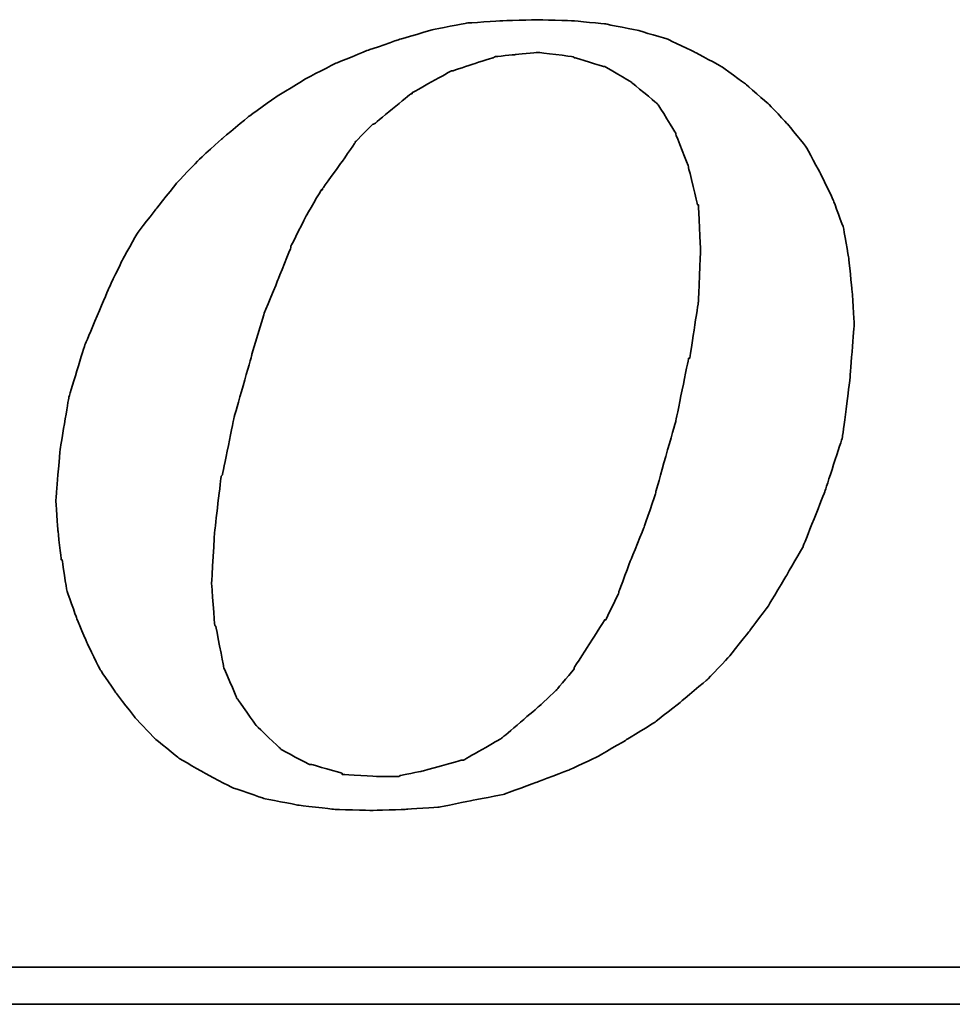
# Model space of a CAD drawing. Header units: millimetres. Extents: x 918 to 1155, y 75 to 164.
# Tile 38 of 56: x 1092.23 to 1094.83, y 95.8 to 98.55. Entities that reach past the tile are written whole.
import ezdxf

# ---------------------------------------------------------------- set-up
doc = ezdxf.new("R2010")
doc.units = ezdxf.units.MM
doc.header["$LTSCALE"] = 0.15
doc.layers.add('DIM', color=4, linetype='CONTINUOUS')
doc.layers.add('layer 1', color=7, linetype='CONTINUOUS')

# ---------------------------------------------------------------- blocks, each defined once
blk = doc.blocks.new('TBI MOTION logo(完整正式版)')
at = {"layer": 'layer 1', "color": 22, "lineweight": 35}
for points, knots in [([(-11.34375, -6.98375), (-11.34375, -6.98375), (-10.91375, -7.43875), (-10.91375, -7.43875), (-10.91375, -7.43875), (-10.91375, -7.43875), (-10.38625, -7.87125), (-10.38625, -7.87125), (-10.38625, -7.87125), (-10.38625, -7.87125), (-9.81125, -8.20375), (-9.81125, -8.20375), (-9.81125, -8.20375), (-9.81125, -8.20375), (-9.21125, -8.51875), (-9.21125, -8.51875), (-9.21125, -8.51875), (-9.21125, -8.51875), (-8.51625, -8.75875), (-8.51625, -8.75875), (-8.51625, -8.75875), (-8.51625, -8.75875), (-7.77125, -8.90375), (-7.77125, -8.90375), (-7.77125, -8.90375), (-7.77125, -8.90375), (-6.97875, -8.99875), (-6.97875, -8.99875), (-6.97875, -8.99875), (-6.97875, -8.99875), (-6.14125, -9.02375), (-6.14125, -9.02375), (-6.14125, -9.02375), (-6.14125, -9.02375), (-5.37125, -8.99875), (-5.37125, -8.99875), (-5.37125, -8.99875), (-5.37125, -8.99875), (-4.65375, -8.94875), (-4.65375, -8.94875), (-4.65375, -8.94875), (-4.65375, -8.94875), (-3.93375, -8.80625), (-3.93375, -8.80625), (-3.93375, -8.80625), (-3.93375, -8.80625), (-3.21375, -8.66375), (-3.21375, -8.66375), (-3.21375, -8.66375), (-3.21375, -8.66375), (-2.49375, -8.39875), (-2.49375, -8.39875), (-2.49375, -8.39875), (-2.49375, -8.39875), (-1.79875, -8.13375), (-1.79875, -8.13375), (-1.79875, -8.13375), (-1.79875, -8.13375), (-1.17375, -7.84375), (-1.17375, -7.84375), (-1.17375, -7.84375), (-1.17375, -7.84375), (-0.52375, -7.46375), (-0.52375, -7.46375), (-0.52375, -7.46375), (-0.52375, -7.46375), (0.10124, -7.07875), (0.10124, -7.07875), (0.10124, -7.07875), (0.10124, -7.07875), (0.67625, -6.62375), (0.67625, -6.62375), (0.67625, -6.62375), (0.67625, -6.62375), (1.24874, -6.14375), (1.24874, -6.14375), (1.24874, -6.14375), (1.24874, -6.14375), (1.72874, -5.64125), (1.72874, -5.64125), (1.72874, -5.64125), (1.72874, -5.64125), (2.18624, -5.06375), (2.18624, -5.06375), (2.18624, -5.06375), (2.18624, -5.06375), (2.61625, -4.48874), (2.61625, -4.48874), (2.61625, -4.48874), (2.61625, -4.48874), (3.00125, -3.83874), (3.00125, -3.83874), (3.00125, -3.83874), (3.00125, -3.83874), (3.36124, -3.21374), (3.36124, -3.21374), (3.36124, -3.21374), (3.36124, -3.21374), (3.84374, -1.99125), (3.84374, -1.99125), (3.84374, -1.99125), (3.84374, -1.99125), (4.22625, -0.81875), (4.22625, -0.81875), (4.22625, -0.81875), (4.22625, -0.81875), (4.39125, 0.45624), (4.39125, 0.45624), (4.39125, 0.45624), (4.39125, 0.45624), (4.48874, 1.70124), (4.48874, 1.70124), (4.48874, 1.70124), (4.48874, 1.70124), (4.43874, 2.44625), (4.43874, 2.44625), (4.43874, 2.44625), (4.43874, 2.44625), (4.36874, 3.14125), (4.36874, 3.14125), (4.36874, 3.14125), (4.36874, 3.14125), (4.25125, 3.81125), (4.25125, 3.81125), (4.25125, 3.81125), (4.25125, 3.81125), (4.03124, 4.41125), (4.03124, 4.41125), (4.03124, 4.41125), (4.03124, 4.41125), (3.74374, 5.01125), (3.74374, 5.01125), (3.74374, 5.01125), (3.74374, 5.01125), (3.43124, 5.58875), (3.43124, 5.58875), (3.43124, 5.58875), (3.43124, 5.58875), (3.02625, 6.09125), (3.02625, 6.09125), (3.02625, 6.09125), (3.02625, 6.09125), (2.59374, 6.54875), (2.59374, 6.54875), (2.59374, 6.54875), (2.59374, 6.54875), (2.09124, 6.98125), (2.09124, 6.98125), (2.09124, 6.98125), (2.09124, 6.98125), (1.56124, 7.36625), (1.56124, 7.36625), (1.56124, 7.36625), (1.56124, 7.36625), (0.98624, 7.67625), (0.98624, 7.67625), (0.98624, 7.67625), (0.98624, 7.67625), (0.38624, 7.96375), (0.38624, 7.96375), (0.38624, 7.96375), (0.38624, 7.96375), (-0.25875, 8.15625), (-0.25875, 8.15625), (-0.25875, 8.15625), (-0.25875, 8.15625), (-0.98125, 8.30125), (-0.98125, 8.30125), (-0.98125, 8.30125), (-0.98125, 8.30125), (-1.70124, 8.37125), (-1.70124, 8.37125), (-1.70124, 8.37125), (-1.70124, 8.37125), (-2.49375, 8.39624), (-2.49375, 8.39624), (-2.49375, 8.39624), (-2.49375, 8.39624), (-3.28625, 8.37125), (-3.28625, 8.37125), (-3.28625, 8.37125), (-3.28625, 8.37125), (-4.05125, 8.32125), (-4.05125, 8.32125), (-4.05125, 8.32125), (-4.05125, 8.32125), (-4.77375, 8.18125), (-4.77375, 8.18125), (-4.77375, 8.18125), (-4.77375, 8.18125), (-5.51625, 7.96375), (-5.51625, 7.96375), (-5.51625, 7.96375), (-5.51625, 7.96375), (-6.21125, 7.72625), (-6.21125, 7.72625), (-6.21125, 7.72625), (-6.21125, 7.72625), (-6.92875, 7.43625), (-6.92875, 7.43625), (-6.92875, 7.43625), (-6.92875, 7.43625), (-7.57875, 7.10125), (-7.57875, 7.10125), (-7.57875, 7.10125), (-7.57875, 7.10125), (-8.24875, 6.69125), (-8.24875, 6.69125), (-8.24875, 6.69125), (-8.24875, 6.69125), (-8.84875, 6.26125), (-8.84875, 6.26125), (-8.84875, 6.26125), (-8.84875, 6.26125), (-9.42625, 5.78125), (-9.42625, 5.78125), (-9.42625, 5.78125), (-9.42625, 5.78125), (-9.95375, 5.30125), (-9.95375, 5.30125), (-9.95375, 5.30125), (-9.95375, 5.30125), (-10.43375, 4.79624), (-10.43375, 4.79624), (-10.43375, 4.79624), (-10.43375, 4.79624), (-10.88875, 4.22125), (-10.88875, 4.22125), (-10.88875, 4.22125), (-10.88875, 4.22125), (-11.29875, 3.69375), (-11.29875, 3.69375), (-11.29875, 3.69375), (-11.29875, 3.69375), (-11.63375, 3.09125), (-11.63375, 3.09125), (-11.63375, 3.09125), (-11.63375, 3.09125), (-11.91875, 2.49625), (-11.91875, 2.49625), (-11.91875, 2.49625), (-11.91875, 2.49625), (-12.44875, 1.24625), (-12.44875, 1.24625), (-12.44875, 1.24625), (-12.44875, 1.24625), (-12.80875, 0.06874), (-12.80875, 0.06874), (-12.80875, 0.06874), (-12.80875, 0.06874), (-12.99875, -1.07875), (-12.99875, -1.07875), (-12.99875, -1.07875), (-12.99875, -1.07875), (-13.09375, -2.18375), (-13.09375, -2.18375), (-13.09375, -2.18375), (-13.09375, -2.18375), (-13.04875, -2.85375), (-13.04875, -2.85375), (-13.04875, -2.85375), (-13.04875, -2.85375), (-12.97375, -3.50375), (-12.97375, -3.50375), (-12.97375, -3.50375), (-12.97375, -3.50375), (-12.95375, -3.50375), (-12.95375, -3.50375), (-12.95375, -3.50375), (-12.95375, -3.50375), (-12.85375, -4.17375), (-12.85375, -4.17375), (-12.85375, -4.17375), (-12.85375, -4.17375), (-12.63875, -4.77624), (-12.63875, -4.77624), (-12.63875, -4.77624), (-12.63875, -4.77624), (-12.39875, -5.35125), (-12.39875, -5.35125), (-12.39875, -5.35125), (-12.39875, -5.35125), (-12.11375, -5.92875), (-12.11375, -5.92875), (-12.11375, -5.92875), (-12.11375, -5.92875), (-11.75375, -6.45375), (-11.75375, -6.45375), (-11.75375, -6.45375), (-11.75375, -6.45375), (-11.34375, -6.98375), (-11.34375, -6.98375)], [0, 0, 0, 0, 0.01369863, 0.01369863, 0.01369863, 0.01369864, 0.02739726, 0.02739726, 0.02739726, 0.02739727, 0.04109589, 0.04109589, 0.04109589, 0.0410959, 0.05479452, 0.05479452, 0.05479452, 0.05479453, 0.06849315, 0.06849315, 0.06849315, 0.06849316, 0.08219178, 0.08219178, 0.08219178, 0.08219179, 0.09589041, 0.09589041, 0.09589041, 0.09589042, 0.10958904, 0.10958904, 0.10958904, 0.10958905, 0.12328767, 0.12328767, 0.12328767, 0.12328768, 0.1369863, 0.1369863, 0.1369863, 0.13698631, 0.15068493, 0.15068493, 0.15068493, 0.15068494, 0.16438356, 0.16438356, 0.16438356, 0.16438357, 0.17808219, 0.17808219, 0.17808219, 0.1780822, 0.19178082, 0.19178082, 0.19178082, 0.19178083, 0.20547945, 0.20547945, 0.20547945, 0.20547946, 0.21917808, 0.21917808, 0.21917808, 0.21917809, 0.23287671, 0.23287671, 0.23287671, 0.23287672, 0.24657534, 0.24657534, 0.24657534, 0.24657535, 0.26027397, 0.26027397, 0.26027397, 0.26027398, 0.2739726, 0.2739726, 0.2739726, 0.27397261, 0.28767123, 0.28767123, 0.28767123, 0.28767124, 0.30136986, 0.30136986, 0.30136986, 0.30136987, 0.31506849, 0.31506849, 0.31506849, 0.3150685, 0.32876712, 0.32876712, 0.32876712, 0.32876713, 0.34246575, 0.34246575, 0.34246575, 0.34246576, 0.35616438, 0.35616438, 0.35616438, 0.35616439, 0.36986301, 0.36986301, 0.36986301, 0.36986302, 0.38356164, 0.38356164, 0.38356164, 0.38356165, 0.39726027, 0.39726027, 0.39726027, 0.39726028, 0.4109589, 0.4109589, 0.4109589, 0.41095891, 0.42465753, 0.42465753, 0.42465753, 0.42465754, 0.43835616, 0.43835616, 0.43835616, 0.43835617, 0.45205479, 0.45205479, 0.45205479, 0.4520548, 0.46575342, 0.46575342, 0.46575342, 0.46575343, 0.47945205, 0.47945205, 0.47945205, 0.47945206, 0.49315068, 0.49315068, 0.49315068, 0.49315069, 0.50684932, 0.50684932, 0.50684932, 0.50684933, 0.52054795, 0.52054795, 0.52054795, 0.52054796, 0.53424658, 0.53424658, 0.53424658, 0.53424659, 0.54794521, 0.54794521, 0.54794521, 0.54794522, 0.56164384, 0.56164384, 0.56164384, 0.56164385, 0.57534247, 0.57534247, 0.57534247, 0.57534248, 0.5890411, 0.5890411, 0.5890411, 0.58904111, 0.60273973, 0.60273973, 0.60273973, 0.60273974, 0.61643836, 0.61643836, 0.61643836, 0.61643837, 0.63013699, 0.63013699, 0.63013699, 0.630137, 0.64383562, 0.64383562, 0.64383562, 0.64383563, 0.65753425, 0.65753425, 0.65753425, 0.65753426, 0.67123288, 0.67123288, 0.67123288, 0.67123289, 0.68493151, 0.68493151, 0.68493151, 0.68493152, 0.69863014, 0.69863014, 0.69863014, 0.69863015, 0.71232877, 0.71232877, 0.71232877, 0.71232878, 0.7260274, 0.7260274, 0.7260274, 0.72602741, 0.73972603, 0.73972603, 0.73972603, 0.73972604, 0.75342466, 0.75342466, 0.75342466, 0.75342467, 0.76712329, 0.76712329, 0.76712329, 0.7671233, 0.78082192, 0.78082192, 0.78082192, 0.78082193, 0.79452055, 0.79452055, 0.79452055, 0.79452056, 0.80821918, 0.80821918, 0.80821918, 0.80821919, 0.82191781, 0.82191781, 0.82191781, 0.82191782, 0.83561644, 0.83561644, 0.83561644, 0.83561645, 0.84931507, 0.84931507, 0.84931507, 0.84931508, 0.8630137, 0.8630137, 0.8630137, 0.86301371, 0.87671233, 0.87671233, 0.87671233, 0.87671234, 0.89041096, 0.89041096, 0.89041096, 0.89041097, 0.90410959, 0.90410959, 0.90410959, 0.9041096, 0.91780822, 0.91780822, 0.91780822, 0.91780823, 0.93150685, 0.93150685, 0.93150685, 0.93150686, 0.94520548, 0.94520548, 0.94520548, 0.94520549, 0.95890411, 0.95890411, 0.95890411, 0.95890412, 0.97260274, 0.97260274, 0.97260274, 0.97260275, 0.98630137, 0.98630137, 0.98630137, 0.98630138, 1, 1, 1, 1]), ([(-8.77875, 1.03124), (-8.77875, 1.03124), (-8.51625, 1.89625), (-8.51625, 1.89625), (-8.51625, 1.89625), (-8.51625, 1.89625), (-8.20375, 2.66375), (-8.20375, 2.66375), (-8.20375, 2.66375), (-8.20375, 2.66375), (-7.91625, 3.38125), (-7.91625, 3.38125), (-7.91625, 3.38125), (-7.91625, 3.38125), (-7.91625, 3.40624), (-7.91625, 3.40624), (-7.91625, 3.40624), (-7.91625, 3.40624), (-7.57875, 4.07624), (-7.57875, 4.07624), (-7.57875, 4.07624), (-7.57875, 4.07624), (-7.24375, 4.65125), (-7.24375, 4.65125), (-7.24375, 4.65125), (-7.24375, 4.65125), (-7.21875, 4.65125), (-7.21875, 4.65125), (-7.21875, 4.65125), (-7.21875, 4.65125), (-7.21875, 4.67624), (-7.21875, 4.67624), (-7.21875, 4.67624), (-7.21875, 4.67624), (-6.83625, 5.20375), (-6.83625, 5.20375), (-6.83625, 5.20375), (-6.83625, 5.20375), (-6.49875, 5.68625), (-6.49875, 5.68625), (-6.49875, 5.68625), (-6.49875, 5.68625), (-6.49875, 5.70625), (-6.49875, 5.70625), (-6.49875, 5.70625), (-6.49875, 5.70625), (-6.11625, 6.09125), (-6.11625, 6.09125), (-6.11625, 6.09125), (-6.11625, 6.09125), (-6.09125, 6.09125), (-6.09125, 6.09125), (-6.09125, 6.09125), (-6.09125, 6.09125), (-5.27375, 6.76625), (-5.27375, 6.76625), (-5.27375, 6.76625), (-5.27375, 6.76625), (-5.24875, 6.76625), (-5.24875, 6.76625), (-5.24875, 6.76625), (-5.24875, 6.76625), (-5.24875, 6.78625), (-5.24875, 6.78625), (-5.24875, 6.78625), (-5.24875, 6.78625), (-4.38875, 7.26624), (-4.38875, 7.26624), (-4.38875, 7.26624), (-4.38875, 7.26624), (-4.36125, 7.26624), (-4.36125, 7.26624), (-4.36125, 7.26624), (-4.36125, 7.26624), (-3.93375, 7.41125), (-3.93375, 7.41125), (-3.93375, 7.41125), (-3.93375, 7.41125), (-3.47375, 7.55625), (-3.47375, 7.55625), (-3.47375, 7.55625), (-3.47375, 7.55625), (-3.45375, 7.55625), (-3.45375, 7.55625), (-3.45375, 7.55625), (-3.45375, 7.55625), (-3.42875, 7.58124), (-3.42875, 7.58124), (-3.42875, 7.58124), (-3.42875, 7.58124), (-2.97375, 7.62625), (-2.97375, 7.62625), (-2.97375, 7.62625), (-2.97375, 7.62625), (-2.49375, 7.67625), (-2.49375, 7.67625), (-2.49375, 7.67625), (-2.49375, 7.67625), (-2.46875, 7.67625), (-2.46875, 7.67625), (-2.46875, 7.67625), (-2.46875, 7.67625), (-1.70124, 7.58124), (-1.70124, 7.58124), (-1.70124, 7.58124), (-1.70124, 7.58124), (-1.67875, 7.55625), (-1.67875, 7.55625), (-1.67875, 7.55625), (-1.67875, 7.55625), (-1.65375, 7.55625), (-1.65375, 7.55625), (-1.65375, 7.55625), (-1.65375, 7.55625), (-1.03125, 7.36625), (-1.03125, 7.36625), (-1.03125, 7.36625), (-1.03125, 7.36625), (-1.00625, 7.36625), (-1.00625, 7.36625), (-1.00625, 7.36625), (-1.00625, 7.36625), (-0.43124, 7.02624), (-0.43124, 7.02624), (-0.43124, 7.02624), (-0.43124, 7.02624), (-0.40625, 7.00624), (-0.40625, 7.00624), (-0.40625, 7.00624), (-0.40625, 7.00624), (0.12124, 6.57124), (0.12124, 6.57124), (0.12124, 6.57124), (0.12124, 6.57124), (0.14624, 6.54875), (0.14624, 6.54875), (0.14624, 6.54875), (0.14624, 6.54875), (0.17124, 6.52375), (0.17124, 6.52375), (0.17124, 6.52375), (0.17124, 6.52375), (0.55625, 5.89875), (0.55625, 5.89875), (0.55625, 5.89875), (0.55625, 5.89875), (0.55625, 5.87625), (0.55625, 5.87625), (0.55625, 5.87625), (0.55625, 5.87625), (0.84124, 5.15625), (0.84124, 5.15625), (0.84124, 5.15625), (0.84124, 5.15625), (0.84124, 5.13125), (0.84124, 5.13125), (0.84124, 5.13125), (0.84124, 5.13125), (1.03624, 4.31875), (1.03624, 4.31875), (1.03624, 4.31875), (1.03624, 4.31875), (1.05624, 4.31875), (1.05624, 4.31875), (1.05624, 4.31875), (1.05624, 4.31875), (1.05624, 4.29125), (1.05624, 4.29125), (1.05624, 4.29125), (1.05624, 4.29125), (1.10625, 3.33125), (1.10625, 3.33125), (1.10625, 3.33125), (1.10625, 3.33125), (1.10625, 3.30875), (1.10625, 3.30875), (1.10625, 3.30875), (1.10625, 3.30875), (1.05624, 2.20624), (1.05624, 2.20624), (1.05624, 2.20624), (1.05624, 2.20624), (1.05624, 2.18124), (1.05624, 2.18124), (1.05624, 2.18124), (1.05624, 2.18124), (0.86624, 0.93624), (0.86624, 0.93624), (0.86624, 0.93624), (0.86624, 0.93624), (0.84124, 0.93624), (0.84124, 0.93624), (0.84124, 0.93624), (0.84124, 0.93624), (0.55625, -0.45874), (0.55625, -0.45874), (0.55625, -0.45874), (0.55625, -0.45874), (0.12124, -1.99125), (0.12124, -1.99125), (0.12124, -1.99125), (0.12124, -1.99125), (0.12124, -2.01874), (0.12124, -2.01874), (0.12124, -2.01874), (0.12124, -2.01874), (-0.13874, -2.78375), (-0.13874, -2.78375), (-0.13874, -2.78375), (-0.13874, -2.78375), (-0.43124, -3.50375), (-0.43124, -3.50375), (-0.43124, -3.50375), (-0.43124, -3.50375), (-0.69375, -4.19875), (-0.69375, -4.19875), (-0.69375, -4.19875), (-0.69375, -4.19875), (-0.69375, -4.22375), (-0.69375, -4.22375), (-0.69375, -4.22375), (-0.69375, -4.22375), (-0.98125, -4.82374), (-0.98125, -4.82374), (-0.98125, -4.82374), (-0.98125, -4.82374), (-1.00625, -4.82374), (-1.00625, -4.82374), (-1.00625, -4.82374), (-1.00625, -4.82374), (-1.33875, -5.35125), (-1.33875, -5.35125), (-1.33875, -5.35125), (-1.33875, -5.35125), (-1.67875, -5.87875), (-1.67875, -5.87875), (-1.67875, -5.87875), (-1.67875, -5.87875), (-1.67875, -5.90375), (-1.67875, -5.90375), (-1.67875, -5.90375), (-1.67875, -5.90375), (-2.05875, -6.35875), (-2.05875, -6.35875), (-2.05875, -6.35875), (-2.05875, -6.35875), (-2.08375, -6.38375), (-2.08375, -6.38375), (-2.08375, -6.38375), (-2.08375, -6.38375), (-2.46875, -6.74375), (-2.46875, -6.74375), (-2.46875, -6.74375), (-2.46875, -6.74375), (-3.25875, -7.41625), (-3.25875, -7.41625), (-3.25875, -7.41625), (-3.25875, -7.41625), (-3.28625, -7.43875), (-3.28625, -7.43875), (-3.28625, -7.43875), (-3.28625, -7.43875), (-4.12375, -7.91875), (-4.12375, -7.91875), (-4.12375, -7.91875), (-4.12375, -7.91875), (-4.14875, -7.91875), (-4.14875, -7.91875), (-4.14875, -7.91875), (-4.14875, -7.91875), (-4.17125, -7.91875), (-4.17125, -7.91875), (-4.17125, -7.91875), (-4.17125, -7.91875), (-5.03375, -8.15875), (-5.03375, -8.15875), (-5.03375, -8.15875), (-5.03375, -8.15875), (-5.51625, -8.25625), (-5.51625, -8.25625), (-5.51625, -8.25625), (-5.51625, -8.25625), (-5.54125, -8.27875), (-5.54125, -8.27875), (-5.54125, -8.27875), (-5.54125, -8.27875), (-5.56375, -8.27875), (-5.56375, -8.27875), (-5.56375, -8.27875), (-5.56375, -8.27875), (-5.99625, -8.27875), (-5.99625, -8.27875), (-5.99625, -8.27875), (-5.99625, -8.27875), (-6.76375, -8.23125), (-6.76375, -8.23125), (-6.76375, -8.23125), (-6.76375, -8.23125), (-6.78875, -8.23125), (-6.78875, -8.23125), (-6.78875, -8.23125), (-6.78875, -8.23125), (-6.78875, -8.20375), (-6.78875, -8.20375), (-6.78875, -8.20375), (-6.78875, -8.20375), (-7.45875, -8.01375), (-7.45875, -8.01375), (-7.45875, -8.01375), (-7.45875, -8.01375), (-7.48375, -8.01375), (-7.48375, -8.01375), (-7.48375, -8.01375), (-7.48375, -8.01375), (-7.50875, -8.01375), (-7.50875, -8.01375), (-7.50875, -8.01375), (-7.50875, -8.01375), (-8.13125, -7.67875), (-8.13125, -7.67875), (-8.13125, -7.67875), (-8.13125, -7.67875), (-8.15625, -7.65375), (-8.15625, -7.65375), (-8.15625, -7.65375), (-8.15625, -7.65375), (-8.65875, -7.17375), (-8.65875, -7.17375), (-8.65875, -7.17375), (-8.65875, -7.17375), (-8.68375, -7.14875), (-8.68375, -7.14875), (-8.68375, -7.14875), (-8.68375, -7.14875), (-9.08875, -6.57375), (-9.08875, -6.57375), (-9.08875, -6.57375), (-9.08875, -6.57375), (-9.11375, -6.54875), (-9.11375, -6.54875), (-9.11375, -6.54875), (-9.11375, -6.54875), (-9.11375, -6.52875), (-9.11375, -6.52875), (-9.11375, -6.52875), (-9.11375, -6.52875), (-9.40375, -5.85375), (-9.40375, -5.85375), (-9.40375, -5.85375), (-9.40375, -5.85375), (-9.40375, -5.82875), (-9.40375, -5.82875), (-9.40375, -5.82875), (-9.40375, -5.82875), (-9.56875, -4.96875), (-9.56875, -4.96875), (-9.56875, -4.96875), (-9.56875, -4.96875), (-9.59375, -4.94375), (-9.59375, -4.94375), (-9.59375, -4.94375), (-9.59375, -4.94375), (-9.66375, -4.03375), (-9.66375, -4.03375), (-9.66375, -4.03375), (-9.66375, -4.03375), (-9.66375, -4.00875), (-9.66375, -4.00875), (-9.66375, -4.00875), (-9.66375, -4.00875), (-9.59375, -2.85375), (-9.59375, -2.85375), (-9.59375, -2.85375), (-9.59375, -2.85375), (-9.45125, -1.65875), (-9.45125, -1.65875), (-9.45125, -1.65875), (-9.45125, -1.65875), (-9.42625, -1.63375), (-9.42625, -1.63375), (-9.42625, -1.63375), (-9.42625, -1.63375), (-9.16125, -0.33875), (-9.16125, -0.33875), (-9.16125, -0.33875), (-9.16125, -0.33875), (-8.77875, 1.00624), (-8.77875, 1.00624), (-8.77875, 1.00624), (-8.77875, 1.00624), (-8.77875, 1.03124), (-8.77875, 1.03124)], [0, 0, 0, 0, 0.01020408, 0.01020408, 0.01020408, 0.01020409, 0.02040816, 0.02040816, 0.02040816, 0.02040817, 0.03061224, 0.03061224, 0.03061224, 0.03061225, 0.04081633, 0.04081633, 0.04081633, 0.04081634, 0.05102041, 0.05102041, 0.05102041, 0.05102042, 0.06122449, 0.06122449, 0.06122449, 0.0612245, 0.07142857, 0.07142857, 0.07142857, 0.07142858, 0.08163265, 0.08163265, 0.08163265, 0.08163266, 0.09183673, 0.09183673, 0.09183673, 0.09183674, 0.10204082, 0.10204082, 0.10204082, 0.10204083, 0.1122449, 0.1122449, 0.1122449, 0.11224491, 0.12244898, 0.12244898, 0.12244898, 0.12244899, 0.13265306, 0.13265306, 0.13265306, 0.13265307, 0.14285714, 0.14285714, 0.14285714, 0.14285715, 0.15306122, 0.15306122, 0.15306122, 0.15306123, 0.16326531, 0.16326531, 0.16326531, 0.16326532, 0.17346939, 0.17346939, 0.17346939, 0.1734694, 0.18367347, 0.18367347, 0.18367347, 0.18367348, 0.19387755, 0.19387755, 0.19387755, 0.19387756, 0.20408163, 0.20408163, 0.20408163, 0.20408164, 0.21428571, 0.21428571, 0.21428571, 0.21428572, 0.2244898, 0.2244898, 0.2244898, 0.22448981, 0.23469388, 0.23469388, 0.23469388, 0.23469389, 0.24489796, 0.24489796, 0.24489796, 0.24489797, 0.25510204, 0.25510204, 0.25510204, 0.25510205, 0.26530612, 0.26530612, 0.26530612, 0.26530613, 0.2755102, 0.2755102, 0.2755102, 0.27551021, 0.28571429, 0.28571429, 0.28571429, 0.2857143, 0.29591837, 0.29591837, 0.29591837, 0.29591838, 0.30612245, 0.30612245, 0.30612245, 0.30612246, 0.31632653, 0.31632653, 0.31632653, 0.31632654, 0.32653061, 0.32653061, 0.32653061, 0.32653062, 0.33673469, 0.33673469, 0.33673469, 0.3367347, 0.34693878, 0.34693878, 0.34693878, 0.34693879, 0.35714286, 0.35714286, 0.35714286, 0.35714287, 0.36734694, 0.36734694, 0.36734694, 0.36734695, 0.37755102, 0.37755102, 0.37755102, 0.37755103, 0.3877551, 0.3877551, 0.3877551, 0.38775511, 0.39795918, 0.39795918, 0.39795918, 0.39795919, 0.40816327, 0.40816327, 0.40816327, 0.40816328, 0.41836735, 0.41836735, 0.41836735, 0.41836736, 0.42857143, 0.42857143, 0.42857143, 0.42857144, 0.43877551, 0.43877551, 0.43877551, 0.43877552, 0.44897959, 0.44897959, 0.44897959, 0.4489796, 0.45918367, 0.45918367, 0.45918367, 0.45918368, 0.46938776, 0.46938776, 0.46938776, 0.46938777, 0.47959184, 0.47959184, 0.47959184, 0.47959185, 0.48979592, 0.48979592, 0.48979592, 0.48979593, 0.5, 0.5, 0.5, 0.50000001, 0.51020408, 0.51020408, 0.51020408, 0.51020409, 0.52040816, 0.52040816, 0.52040816, 0.52040817, 0.53061224, 0.53061224, 0.53061224, 0.53061225, 0.54081633, 0.54081633, 0.54081633, 0.54081634, 0.55102041, 0.55102041, 0.55102041, 0.55102042, 0.56122449, 0.56122449, 0.56122449, 0.5612245, 0.57142857, 0.57142857, 0.57142857, 0.57142858, 0.58163265, 0.58163265, 0.58163265, 0.58163266, 0.59183673, 0.59183673, 0.59183673, 0.59183674, 0.60204082, 0.60204082, 0.60204082, 0.60204083, 0.6122449, 0.6122449, 0.6122449, 0.61224491, 0.62244898, 0.62244898, 0.62244898, 0.62244899, 0.63265306, 0.63265306, 0.63265306, 0.63265307, 0.64285714, 0.64285714, 0.64285714, 0.64285715, 0.65306122, 0.65306122, 0.65306122, 0.65306123, 0.66326531, 0.66326531, 0.66326531, 0.66326532, 0.67346939, 0.67346939, 0.67346939, 0.6734694, 0.68367347, 0.68367347, 0.68367347, 0.68367348, 0.69387755, 0.69387755, 0.69387755, 0.69387756, 0.70408163, 0.70408163, 0.70408163, 0.70408164, 0.71428571, 0.71428571, 0.71428571, 0.71428572, 0.7244898, 0.7244898, 0.7244898, 0.72448981, 0.73469388, 0.73469388, 0.73469388, 0.73469389, 0.74489796, 0.74489796, 0.74489796, 0.74489797, 0.75510204, 0.75510204, 0.75510204, 0.75510205, 0.76530612, 0.76530612, 0.76530612, 0.76530613, 0.7755102, 0.7755102, 0.7755102, 0.77551021, 0.78571429, 0.78571429, 0.78571429, 0.7857143, 0.79591837, 0.79591837, 0.79591837, 0.79591838, 0.80612245, 0.80612245, 0.80612245, 0.80612246, 0.81632653, 0.81632653, 0.81632653, 0.81632654, 0.82653061, 0.82653061, 0.82653061, 0.82653062, 0.83673469, 0.83673469, 0.83673469, 0.8367347, 0.84693878, 0.84693878, 0.84693878, 0.84693879, 0.85714286, 0.85714286, 0.85714286, 0.85714287, 0.86734694, 0.86734694, 0.86734694, 0.86734695, 0.87755102, 0.87755102, 0.87755102, 0.87755103, 0.8877551, 0.8877551, 0.8877551, 0.88775511, 0.89795918, 0.89795918, 0.89795918, 0.89795919, 0.90816327, 0.90816327, 0.90816327, 0.90816328, 0.91836735, 0.91836735, 0.91836735, 0.91836736, 0.92857143, 0.92857143, 0.92857143, 0.92857144, 0.93877551, 0.93877551, 0.93877551, 0.93877552, 0.94897959, 0.94897959, 0.94897959, 0.9489796, 0.95918367, 0.95918367, 0.95918367, 0.95918368, 0.96938776, 0.96938776, 0.96938776, 0.96938777, 0.97959184, 0.97959184, 0.97959184, 0.97959185, 0.98979592, 0.98979592, 0.98979592, 0.98979593, 1, 1, 1, 1]), ([(75.90875, -9.47875), (75.90875, -9.47875), (75.90875, -12.28625), (75.90875, -12.28625), (75.90875, -12.28625), (75.90875, -12.28625), (75.90875, -12.47875), (75.90875, -12.47875), (75.90875, -12.47875), (75.90875, -12.47875), (75.71625, -12.47875), (75.71625, -12.47875), (75.71625, -12.47875), (75.71625, -12.47875), (-88.32875, -12.47875), (-88.32875, -12.47875), (-88.32875, -12.47875), (-88.32875, -12.47875), (-88.32875, -13.29375), (-88.32875, -13.29375), (-88.32875, -13.29375), (-88.32875, -13.29375), (82.89125, -13.29375), (82.89125, -13.29375), (82.89125, -13.29375), (82.89125, -13.29375), (75.90875, -9.47875), (75.90875, -9.47875)], [0, 0, 0, 0, 0.14285714, 0.14285714, 0.14285714, 0.14285715, 0.28571429, 0.28571429, 0.28571429, 0.2857143, 0.42857143, 0.42857143, 0.42857143, 0.42857144, 0.57142857, 0.57142857, 0.57142857, 0.57142858, 0.71428571, 0.71428571, 0.71428571, 0.71428572, 0.85714286, 0.85714286, 0.85714286, 0.85714287, 1, 1, 1, 1])]:
    blk.add_open_spline(points, degree=3, knots=knots, dxfattribs=at)

msp = doc.modelspace()

# ---------------------------------------------------------------- block references
at = {"layer": 'DIM', "color": 7, "xscale": 0.1265115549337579, "yscale": 0.1265115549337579, "zscale": 0.1265115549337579}
msp.add_blockref('TBI MOTION logo(完整正式版)', (1093.9846, 97.4856), dxfattribs=at)

doc.saveas('drawing.dxf')
